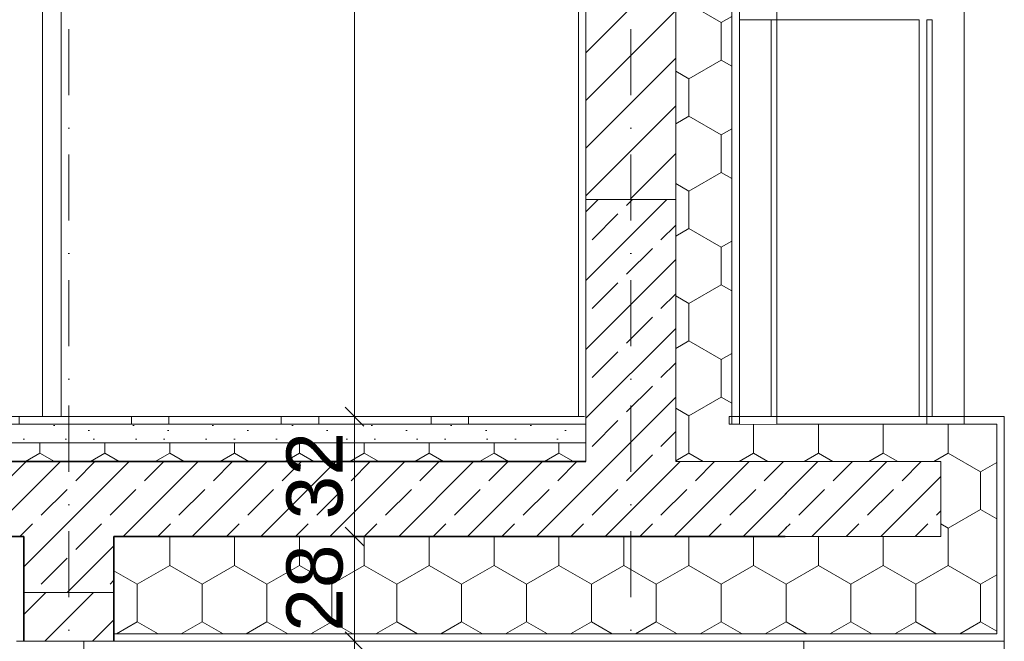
# Model space of a CAD drawing. Header units: millimetres. Extents: x -105953 to -79253, y 14617 to 35617.
# Tile 42 of 48: x -93498 to -90869, y 25448 to 27108. Entities that reach past the tile are written whole.
import ezdxf

# ---------------------------------------------------------------- set-up
doc = ezdxf.new("R2010")
doc.units = ezdxf.units.MM
doc.header["$MEASUREMENT"] = 0
doc.linetypes.add('Kropki i Kreski', pattern=[335.138881, 176.388884, -88.194442, 0, -70.555556])
doc.linetypes.add('Wipeout_Contour', pattern=[1000, 0, -1000])
for name, color, linetype, lineweight in [('Nowe_Konstrukcja - Belki_Nr_pióra__2', 8, 'Continuous', 15), ('Nowe_Konstrukcja - Stropy_Nr_pióra__21', 7, 'Continuous', 20), ('Nowe_Konstrukcja - Stropy_Nr_pióra__3', 7, 'Continuous', 13), ('Nowe_Konstrukcja - Stropy_Nr_pióra__4', 8, 'Continuous', 13), ('Nowe_Konstrukcja - Stropy_Nr_pióra__7', 7, 'Continuous', 35), ('Nowe_Konstrukcja - Ściany zew_Nr_pióra__21', 7, 'Continuous', 20), ('Nowe_Konstrukcja - Ściany zew_Nr_pióra__3', 7, 'Continuous', 13), ('Nowe_Konstrukcja - Ściany zew_Nr_pióra__41', 7, 'Continuous', 13), ('Nowe_Konstrukcja - Ściany zew_Nr_pióra__7', 7, 'Continuous', 35), ('Nowe_Osie_Nr_pióra__4', 8, 'Continuous', 13), ('Nowe_Wymiarowanie - Ogólne_Nr_pióra__42', 8, 'Continuous', 25)]:
    doc.layers.add(name, color=color, linetype=linetype, lineweight=lineweight)
doc.layers.add('Nowe_Konstrukcja - Ściany zew', color=7, linetype='Continuous')
doc.layers.add('Nowe_Wymiarowanie - Ogólne', color=7, linetype='Continuous')
for name, color, linetype, lineweight, true_color in [('Nowe_Konstrukcja - Ściany zew_Nr_pióra__23', 7, 'Continuous', 13, 0x858585), ('Nowe_Konstrukcja - Ściany zew_Nr_pióra__87', 7, 'Continuous', 13, 0x6a6a6a), ('Nowe_Wymiarowanie - Ogólne_Nr_pióra__81', 7, 'Continuous', 13, 0x6a6a6a)]:
    doc.layers.add(name, color=color, linetype=linetype, lineweight=lineweight, true_color=true_color)
doc.styles.add('STYL_AUTOMATYCZNY_1', font='arial.ttf')
doc.dimstyles.new('STYL_AUTOMATYCZNY__1', dxfattribs={"dimtxt": 150, "dimasz": 47.5, "dimexe": 0.18, "dimexo": 0.0625, "dimgap": 0, "dimtad": 1, "dimdec": 0, "dimlfac": 0.1, "dimzin": 0, "dimdsep": 46, "dimtxsty": 'STYL_AUTOMATYCZNY_1', "dimblk": 'ARROWHEAD_6', "dimblk1": 'ARROWHEAD_6', "dimblk2": 'ARROWHEAD_6', "dimcen": 0.09, "dimse1": 1, "dimse2": 1, "dimclrd": 256, "dimclre": 256, "dimclrt": 8, "dimazin": 0, "dimtfac": 1, "dimtdec": 4, "dimtmove": 0, "dimatfit": 3, "dimfxl": 0, "dimtolj": 1, "dimtzin": 0, "dimarcsym": 0})
pattern_1 = [(90, (0, 0), (-173.20508, 0), [100, -200]), (90, (-86.6, 150), (-173.20508, 0), [100, -200]), (150, (-4e-14, 100), (86.60254, 150), [100, -200]), (150, (-173.2, 100), (86.60254, 150), [100, -200]), (210, (0, 0), (-86.60254, 150), [100, -200]), (210, (-173.2, -7e-14), (-86.60254, 150), [100, -200])]
pattern_2 = [(45, (0, 0), (-91.92388, 91.92388), []), (45, (-45.96, 45.96), (-91.92388, 91.92388), [97.5, -32.5])]
pattern_3 = [(45, (0, 0), (-63.63961, 63.63961), [])]

# ---------------------------------------------------------------- blocks, each defined once
blk = doc.blocks.new('*D33')
at = {"layer": 'Nowe_Wymiarowanie - Ogólne_Nr_pióra__81', "color": 251, "linetype": 'Continuous', "lineweight": 13, "true_color": 0x6a6a6a}
for p, q in [((-92650.7, 29047.9), (-92557, 29047.9)), ((-92578.9, 29022.9), (-92628.9, 29072.9)), ((-92603.9, 29047.9), (-92603.9, 26047.9)), ((-92578.9, 26022.9), (-92628.9, 26072.9)), ((-92650.7, 26047.9), (-92557, 26047.9))]:
    blk.add_line(p, q, dxfattribs=at)
at = {"layer": 'Nowe_Wymiarowanie - Ogólne_Nr_pióra__42', "color": 8, "lineweight": 25, "insert": (-92633.9, 27376.3), "char_height": 150, "attachment_point": 7, "rotation": 90, "style": 'STYL_AUTOMATYCZNY_1'}
blk.add_mtext('\\A1;{\\pql;\\fArial|b0|i0|c238|p0;\\W1.000000;300}', dxfattribs=at)
blk = doc.blocks.new('ARROWHEAD_6')
at = {"color": 0, "linetype": 'Continuous', "lineweight": 0}
for p, q in [((0, 0), (-1, 0)), ((-0.5, -0.5), (0.5, 0.5))]:
    blk.add_line(p, q, dxfattribs=at)
blk = doc.blocks.new('*D34')
at = {"layer": 'Nowe_Wymiarowanie - Ogólne_Nr_pióra__81', "color": 251, "linetype": 'Continuous', "lineweight": 13, "true_color": 0x6a6a6a}
for p, q in [((-92578.9, 26022.9), (-92628.9, 26072.9)), ((-92650.7, 26047.9), (-92557, 26047.9)), ((-92603.9, 26047.9), (-92603.9, 25727.9)), ((-92578.9, 25702.9), (-92628.9, 25752.9)), ((-92650.7, 25727.9), (-92557, 25727.9))]:
    blk.add_line(p, q, dxfattribs=at)
at = {"layer": 'Nowe_Wymiarowanie - Ogólne_Nr_pióra__42', "color": 8, "lineweight": 25, "insert": (-92633.9, 25773.5), "char_height": 150, "attachment_point": 7, "rotation": 90, "style": 'STYL_AUTOMATYCZNY_1'}
blk.add_mtext('\\A1;{\\pql;\\fArial|b0|i0|c238|p0;\\W1.000000;32}', dxfattribs=at)
blk = doc.blocks.new('*D35')
at = {"layer": 'Nowe_Wymiarowanie - Ogólne_Nr_pióra__81', "color": 251, "linetype": 'Continuous', "lineweight": 13, "true_color": 0x6a6a6a}
for p, q in [((-92578.9, 25702.9), (-92628.9, 25752.9)), ((-92650.7, 25727.9), (-92557, 25727.9)), ((-92603.9, 25727.9), (-92603.9, 25447.9)), ((-92578.9, 25422.9), (-92628.9, 25472.9)), ((-92650.7, 25447.9), (-92557, 25447.9))]:
    blk.add_line(p, q, dxfattribs=at)
at = {"layer": 'Nowe_Wymiarowanie - Ogólne_Nr_pióra__42', "color": 8, "lineweight": 25, "insert": (-92633.9, 25473.5), "char_height": 150, "attachment_point": 7, "rotation": 90, "style": 'STYL_AUTOMATYCZNY_1'}
blk.add_mtext('\\A1;{\\pql;\\fArial|b0|i0|c238|p0;\\W1.000000;28}', dxfattribs=at)
blk = doc.blocks.new('*D36')
at = {"layer": 'Nowe_Wymiarowanie - Ogólne_Nr_pióra__81', "color": 251, "linetype": 'Continuous', "lineweight": 13, "true_color": 0x6a6a6a}
for p, q in [((-92578.9, 25422.9), (-92628.9, 25472.9)), ((-92650.7, 25447.9), (-92557, 25447.9)), ((-92603.9, 25447.9), (-92603.9, 22447.9)), ((-92578.9, 22422.9), (-92628.9, 22472.9)), ((-92650.7, 22447.9), (-92557, 22447.9))]:
    blk.add_line(p, q, dxfattribs=at)
at = {"layer": 'Nowe_Wymiarowanie - Ogólne_Nr_pióra__42', "color": 8, "lineweight": 25, "insert": (-92633.9, 23776.3), "char_height": 150, "attachment_point": 7, "rotation": 90, "style": 'STYL_AUTOMATYCZNY_1'}
blk.add_mtext('\\A1;{\\pql;\\fArial|b0|i0|c238|p0;\\W1.000000;300}', dxfattribs=at)

msp = doc.modelspace()

# ---------------------------------------------------------------- hatches: boundary and pattern name
at = {"layer": 'Nowe_Konstrukcja - Stropy_Nr_pióra__4', "linetype": 'Continuous', "lineweight": 13}
h = msp.add_hatch(dxfattribs=at)
h.set_pattern_fill('Beton_lekki_0001', color=8, style=0, pattern_type=2)
h.set_pattern_definition([(0, (0, 0), (0, 389.7114), [24.375, -200.625]), (0, (112.5, 194.86), (0, 389.7114), [24.375, -200.625]), (60, (0, 0), (-337.5, 194.8557), [24.375, -200.625]), (60, (225, 0), (-337.5, 194.8557), [24.375, -200.625]), (120, (24.37, 0), (337.5, 194.8557), [24.375, -200.625]), (120, (249.38, 0), (337.5, 194.8557), [24.375, -200.625]), (0, (0, 37.5), (0, 75), [0, -75, 0, -112.5]), (45, (37.5, 37.5), (-53.03301, 53.03301), [0, -56.25, 0, -93.75])])
h.paths.add_polyline_path([(-92006.6, 25977.9), (-92006.6, 26027.9), (-96006.6, 26027.9), (-96006.6, 25977.9)])
h = msp.add_hatch(dxfattribs=at)
h.set_pattern_fill('Styropian_0001', color=8, style=0, pattern_type=2)
h.set_pattern_definition(pattern_1)
h.paths.add_polyline_path([(-92006.6, 25927.9), (-92006.6, 25977.9), (-96006.6, 25977.9), (-96006.6, 25927.9)])
at = {"layer": 'Nowe_Konstrukcja - Ściany zew_Nr_pióra__23', "linetype": 'Continuous', "lineweight": 13, "true_color": 0x858585}
h = msp.add_hatch(dxfattribs=at)
h.set_pattern_fill('Styropian_0001', color=252, style=0, pattern_type=2)
h.set_pattern_definition(pattern_1)
h.paths.add_polyline_path([(-91596.6, 29647.9), (-91746.6, 29647.9), (-91746.6, 26047.9), (-91596.6, 26047.9)])
h = msp.add_hatch(dxfattribs=at)
h.set_pattern_fill('Bloczki_ceramiczne_0001', color=252, style=0, pattern_type=2)
h.set_pattern_definition(pattern_3)
h.paths.add_polyline_path([(-91746.6, 29127.9), (-91986.6, 29127.9), (-91986.6, 26629.5), (-91746.6, 26629.5)])
h = msp.add_hatch(dxfattribs=at)
h.set_pattern_fill('Styropian_0001', color=252, style=0, pattern_type=2)
h.set_pattern_definition(pattern_1)
h.paths.add_polyline_path([(-93246.6, 25467.9), (-91606.6, 25467.9), (-90889, 25467.9), (-90889, 26027.9), (-91604, 26027.9), (-91604, 26047.9), (-91746.6, 26047.9), (-91746.6, 25927.9), (-91039, 25927.9), (-91039, 25727.9), (-91454, 25727.9), (-91606.6, 25727.9), (-93246.6, 25727.9)])
h = msp.add_hatch(dxfattribs=at)
h.set_pattern_fill('Beton_zbrojony_0001', color=252, style=0, pattern_type=2)
h.set_pattern_definition(pattern_2)
h.paths.add_polyline_path([(-91039, 25927.9), (-91454, 25927.9), (-91454, 25727.9), (-91039, 25727.9)])
h = msp.add_hatch(dxfattribs=at)
h.set_pattern_fill('Bloczki_ceramiczne_0001', color=252, style=0, pattern_type=2)
h.set_pattern_definition(pattern_3)
h.paths.add_polyline_path([(-93486.6, 25447.9), (-93246.6, 25447.9), (-93246.6, 25578), (-93486.6, 25578)])

# ---------------------------------------------------------------- linework, layer by layer
at = {"layer": 'Nowe_Konstrukcja - Belki_Nr_pióra__2', "color": 8, "linetype": 'Continuous', "lineweight": 15}
msp.add_line((-91606.6, 25447.9), (-91604, 25447.9), dxfattribs=at)
at = {"layer": 'Nowe_Konstrukcja - Stropy_Nr_pióra__21', "color": 7, "linetype": 'Continuous', "lineweight": 20}
msp.add_line((-93486.6, 25577.9), (-93246.6, 25578), dxfattribs=at)
at = {"layer": 'Nowe_Konstrukcja - Stropy_Nr_pióra__3', "color": 7, "linetype": 'Continuous', "lineweight": 13}
for p, q in [((-96006.6, 26027.9), (-91986.6, 26027.9)), ((-96006.6, 26027.9), (-92006.6, 26027.9)), ((-91004, 26047.9), (-90869.3, 26047.9)), ((-90889, 25467.9), (-90889, 26027.9)), ((-90869.3, 22447.9), (-90869.3, 26047.9)), ((-96006.6, 25977.9), (-91986.6, 25977.9)), ((-96006.6, 25977.9), (-92006.6, 25977.9)), ((-93246.6, 25467.9), (-90889, 25467.9)), ((-93076.6, 25447.9), (-91004, 25447.9)), ((-91604, 25447.9), (-90869.3, 25447.9))]:
    msp.add_line(p, q, dxfattribs=at)
at = {"layer": 'Nowe_Konstrukcja - Stropy_Nr_pióra__7', "color": 7, "linetype": 'Continuous', "lineweight": 35}
for p, q in [((-97746.6, 25727.9), (-93486.6, 25727.9)), ((-93246.6, 25727.9), (-91454, 25727.9))]:
    msp.add_line(p, q, dxfattribs=at)
at = {"layer": 'Nowe_Konstrukcja - Ściany zew_Nr_pióra__21', "color": 7, "linetype": 'Continuous', "lineweight": 20}
for p, q in [((-91746.6, 25927.9), (-91746.6, 29647.9)), ((-91986.6, 25927.9), (-91986.6, 29327.9)), ((-91986.6, 26627.9), (-91746.6, 26627.9)), ((-91746.6, 25927.9), (-91039, 25927.9)), ((-91039, 25927.9), (-91039, 25727.9)), ((-91039, 25727.9), (-91454, 25727.9)), ((-93486.6, 25447.9), (-93246.6, 25447.9))]:
    msp.add_line(p, q, dxfattribs=at)
at = {"layer": 'Nowe_Konstrukcja - Ściany zew_Nr_pióra__3', "color": 7, "linetype": 'Continuous', "lineweight": 13}
for p, q in [((-91746.6, 26047.9), (-91746.6, 29647.9)), ((-91596.6, 26027.9), (-91596.6, 29647.9)), ((-91596.6, 26047.9), (-91596.6, 29647.9)), ((-92006.6, 26047.9), (-92006.6, 29047.9)), ((-93096.6, 25447.9), (-93506.6, 25447.9)), ((-93326.6, 25197.9), (-93326.6, 25447.9)), ((-93246.6, 25447.9), (-93076.6, 25447.9))]:
    msp.add_line(p, q, dxfattribs=at)
at = {"layer": 'Nowe_Konstrukcja - Ściany zew_Nr_pióra__7', "color": 7, "linetype": 'Continuous', "lineweight": 35}
for p, q in [((-97746.6, 25927.9), (-91986.6, 25927.9)), ((-93486.6, 25447.9), (-93486.6, 25727.9)), ((-93246.6, 25447.9), (-93246.6, 25727.9))]:
    msp.add_line(p, q, dxfattribs=at)
at = {"layer": 'Nowe_Konstrukcja - Ściany zew_Nr_pióra__87', "color": 251, "linetype": 'Continuous', "lineweight": 13, "true_color": 0x6a6a6a}
for p, q in [((-90976.6, 33647.9), (-90976.6, 26027.9)), ((-91076.6, 26047.9), (-91076.6, 27107.9)), ((-91076.6, 27107.9), (-91061.6, 27107.9)), ((-91061.6, 27107.9), (-91061.6, 26047.9)), ((-91076.6, 26767.9), (-91076.6, 26747.9)), ((-91076.6, 26047.9), (-91076.6, 26027.9)), ((-91061.6, 26047.9), (-91076.6, 26047.9)), ((-91404.3, 25447.9), (-91404.3, 22297.9))]:
    msp.add_line(p, q, dxfattribs=at)
at = {"layer": 'Nowe_Osie_Nr_pióra__4', "color": 8, "linetype": 'Kropki i Kreski', "lineweight": 13}
for p, q in [((-93366.6, 34123), (-93366.6, 15971.2)), ((-91866.6, 34123), (-91866.6, 19447.9))]:
    msp.add_line(p, q, dxfattribs=at)

# ---------------------------------------------------------------- dimensions: what is measured, and where the dimension line sits
at = {"layer": 'Nowe_Wymiarowanie - Ogólne', "color": 251, "linetype": 'Continuous', "lineweight": 13, "true_color": 0x6a6a6a}
for base, p1, p2, picture, middle in [((-92603.9, 25447.9), (-93486.6, 25727.9), (-93486.6, 25447.9), '*D35', (-92708.9, 25587.7)), ((-92603.9, 22447.9), (-93486.6, 25447.9), (-93489.5, 22447.9), '*D36', (-92708.9, 23947.6))]:
    dim = msp.add_linear_dim(base=base, p1=p1, p2=p2, angle=270, dimstyle='STYL_AUTOMATYCZNY__1', dxfattribs=at)
    dim.commit()
    dim.dimension.update_dxf_attribs({"geometry": picture, "text_midpoint": middle, "dimtype": 160, "text_rotation": 90})

# ---------------------------------------------------------------- wipeouts: each hides what was drawn before it
at = {"color": 254, "linetype": 'Wipeout_Contour', "lineweight": 0, "ltscale": 380917.444905}
msp.add_wipeout([(-91096.6, 27127.9), (-91476.6, 27127.9), (-91476.6, 27107.9), (-91096.6, 27107.9)], dxfattribs=at).dxf.layer = 'Nowe_Konstrukcja - Ściany zew'

# ---------------------------------------------------------------- next in the draw order: wipeouts: each hides what was drawn before it
at = {"color": 254, "linetype": 'Wipeout_Contour', "lineweight": 0, "ltscale": 379709.840079}
msp.add_wipeout([(-91096.6, 26047.9), (-91476.6, 26047.9), (-91476.6, 26027.9), (-91096.6, 26027.9)], dxfattribs=at).dxf.layer = 'Nowe_Konstrukcja - Ściany zew'

# ---------------------------------------------------------------- next in the draw order: wipeouts: each hides what was drawn before it
at = {"color": 254, "linetype": 'Wipeout_Contour', "lineweight": 0, "ltscale": 380313.436108}
msp.add_wipeout([(-91476.6, 27107.9), (-91476.6, 26047.9), (-91096.6, 26047.9), (-91096.6, 27107.9)], dxfattribs=at).dxf.layer = 'Nowe_Konstrukcja - Ściany zew'

# ---------------------------------------------------------------- next in the draw order: wipeouts: each hides what was drawn before it
at = {"color": 254, "linetype": 'Wipeout_Contour', "lineweight": 0, "ltscale": 380917.444995}
msp.add_wipeout([(-91096.6, 27127.9), (-91476.6, 27127.9), (-91476.6, 27107.9), (-91096.6, 27107.9)], dxfattribs=at).dxf.layer = 'Nowe_Konstrukcja - Ściany zew'

# ---------------------------------------------------------------- next in the draw order: linework, layer by layer
at = {"layer": 'Nowe_Konstrukcja - Ściany zew_Nr_pióra__87', "color": 251, "linetype": 'Continuous', "lineweight": 13, "true_color": 0x6a6a6a}
msp.add_line((-91096.6, 26047.9), (-91096.6, 27107.9), dxfattribs=at)

# ---------------------------------------------------------------- next in the draw order: wipeouts: each hides what was drawn before it
at = {"color": 254, "linetype": 'Wipeout_Contour', "lineweight": 0, "ltscale": 381071.918423}
msp.add_wipeout([(-91491.6, 27107.9), (-91491.6, 26047.9), (-91476.6, 26047.9), (-91476.6, 27107.9)], dxfattribs=at).dxf.layer = 'Nowe_Konstrukcja - Ściany zew'

# ---------------------------------------------------------------- next in the draw order: linework, layer by layer
at = {"layer": 'Nowe_Konstrukcja - Ściany zew_Nr_pióra__87', "color": 251, "linetype": 'Continuous', "lineweight": 13, "true_color": 0x6a6a6a}
for p, q in [((-91476.6, 27107.9), (-91476.6, 27127.9)), ((-91476.6, 27107.9), (-91476.6, 27127.9)), ((-91096.6, 27107.9), (-91476.6, 27107.9))]:
    msp.add_line(p, q, dxfattribs=at)

# ---------------------------------------------------------------- next in the draw order: wipeouts: each hides what was drawn before it
at = {"color": 254, "linetype": 'Wipeout_Contour', "lineweight": 0, "ltscale": 380633.057412}
msp.add_wipeout([(-91576.6, 26047.9), (-91576.6, 26027.9), (-91476.6, 26027.9), (-91476.6, 26047.9)], dxfattribs=at).dxf.layer = 'Nowe_Konstrukcja - Ściany zew'

# ---------------------------------------------------------------- next in the draw order: linework, layer by layer
at = {"layer": 'Nowe_Konstrukcja - Stropy_Nr_pióra__3', "color": 7, "linetype": 'Continuous', "lineweight": 13}
msp.add_line((-91596.6, 26027.9), (-90889, 26027.9), dxfattribs=at)

# ---------------------------------------------------------------- next in the draw order: wipeouts: each hides what was drawn before it
at = {"color": 254, "linetype": 'Wipeout_Contour', "lineweight": 0, "ltscale": 381264.000391}
msp.add_wipeout([(-91576.6, 26047.9), (-91491.6, 26047.9), (-91491.6, 27107.9), (-91576.6, 27107.9)], dxfattribs=at).dxf.layer = 'Nowe_Konstrukcja - Ściany zew'

# ---------------------------------------------------------------- next in the draw order: hatches: boundary and pattern name
at = {"layer": 'Nowe_Konstrukcja - Ściany zew_Nr_pióra__23', "linetype": 'Continuous', "lineweight": 13, "true_color": 0x858585}
h = msp.add_hatch(dxfattribs=at)
h.set_pattern_fill('Beton_zbrojony_0001', color=252, style=0, pattern_type=2)
h.set_pattern_definition(pattern_2)
h.paths.add_polyline_path([(-97986.6, 25927.9), (-97986.6, 25727.9), (-93486.6, 25727.9), (-93486.6, 25577.9), (-93246.6, 25577.9), (-93246.6, 25727.9), (-91450.9, 25727.9), (-91450.9, 25927.9), (-91746.6, 25927.9), (-91746.6, 26627.9), (-91986.6, 26627.9), (-91986.6, 25927.9)])

# ---------------------------------------------------------------- next in the draw order: linework, layer by layer
at = {"layer": 'Nowe_Konstrukcja - Stropy_Nr_pióra__3', "color": 7, "linetype": 'Continuous', "lineweight": 13}
for p, q in [((-91576.6, 26047.9), (-91576.6, 29647.9)), ((-91596.6, 26047.9), (-91004, 26047.9)), ((-91596.6, 26047.9), (-91576.6, 26047.9))]:
    msp.add_line(p, q, dxfattribs=at)
at = {"layer": 'Nowe_Konstrukcja - Ściany zew_Nr_pióra__87', "color": 251, "linetype": 'Continuous', "lineweight": 13, "true_color": 0x6a6a6a}
msp.add_line((-91476.6, 27107.9), (-91576.6, 27107.9), dxfattribs=at)

# ---------------------------------------------------------------- next in the draw order: wipeouts: each hides what was drawn before it
at = {"color": 254, "linetype": 'Wipeout_Contour', "lineweight": 0, "ltscale": 389044.720025}
msp.add_wipeout([(-93437.1, 26047.9), (-93387.1, 26047.9), (-93387.1, 28097.9), (-93437.1, 28097.9)], dxfattribs=at).dxf.layer = 'Nowe_Konstrukcja - Ściany zew'
at = {"color": 254, "linetype": 'Wipeout_Contour', "lineweight": 0, "ltscale": 381431.164446}
msp.add_wipeout([(-91576.6, 26767.9), (-91576.6, 26747.9), (-91476.6, 26747.9), (-91476.6, 26767.9)], dxfattribs=at).dxf.layer = 'Nowe_Konstrukcja - Ściany zew'

# ---------------------------------------------------------------- next in the draw order: hatches: boundary and pattern name
at = {"layer": 'Nowe_Konstrukcja - Ściany zew_Nr_pióra__23', "linetype": 'Continuous', "lineweight": 13, "true_color": 0x858585}
h = msp.add_hatch(dxfattribs=at)
h.set_pattern_fill('Styropian_0001', color=252, style=0, pattern_type=2)
h.set_pattern_definition(pattern_1)
h.paths.add_polyline_path([(-91866.6, 25727.9), (-93246.6, 25727.9), (-93246.6, 25578), (-93246.6, 25467.9), (-91866.6, 25467.9), (-90889, 25467.9), (-90889, 26027.9), (-91596.6, 26027.9), (-91604, 26027.9), (-91604, 26047.9), (-91596.6, 26047.9), (-91596.6, 28590.2), (-91596.6, 29647.9), (-91596.6, 32628.6), (-91106.6, 32627.9), (-91106.6, 32925.6), (-91106.6, 33647.9), (-91246.6, 33647.9), (-91246.6, 32925.6), (-91596.6, 32925.6), (-91746.6, 32925.6), (-91746.6, 29647.9), (-91746.6, 28590.2), (-91746.6, 26629.5), (-91746.6, 26047.9), (-91746.6, 25927.9), (-91039, 25927.9), (-91039, 25727.9), (-91454, 25727.9), (-91606.6, 25727.9)])

# ---------------------------------------------------------------- next in the draw order: linework, layer by layer
at = {"layer": 'Nowe_Konstrukcja - Ściany zew_Nr_pióra__3', "color": 7, "linetype": 'Continuous', "lineweight": 13}
msp.add_line((-91576.6, 26407.9), (-91576.6, 29477.9), dxfattribs=at)
at = {"layer": 'Nowe_Konstrukcja - Ściany zew_Nr_pióra__41', "color": 7, "linetype": 'Continuous', "lineweight": 13, "flags": 128}
msp.add_lwpolyline([(-91746.6, 29647.9), (-91746.6, 28590.2), (-91746.6, 26629.5), (-91746.6, 26047.9), (-91746.6, 25927.9), (-91039, 25927.9), (-91039, 25727.9), (-91454, 25727.9), (-91606.6, 25727.9), (-91866.6, 25727.9), (-93246.6, 25727.9), (-93246.6, 25578), (-93246.6, 25467.9), (-91866.6, 25467.9), (-90889, 25467.9), (-90889, 26027.9), (-91596.6, 26027.9), (-91604, 26027.9), (-91604, 26047.9), (-91596.6, 26047.9), (-91596.6, 28590.2), (-91596.6, 29647.9)], dxfattribs=at)
at = {"layer": 'Nowe_Konstrukcja - Ściany zew_Nr_pióra__87', "color": 251, "linetype": 'Continuous', "lineweight": 13, "true_color": 0x6a6a6a}
for p, q in [((-93387.1, 26047.9), (-93387.1, 28147.9)), ((-91476.6, 26767.9), (-91476.6, 26747.9))]:
    msp.add_line(p, q, dxfattribs=at)

# ---------------------------------------------------------------- next in the draw order: dimensions: what is measured, and where the dimension line sits
at = {"layer": 'Nowe_Wymiarowanie - Ogólne', "color": 251, "linetype": 'Continuous', "lineweight": 13, "true_color": 0x6a6a6a}
dim = msp.add_linear_dim(base=(-92603.9, 26047.9), p1=(-92006.6, 29047.9), p2=(-93387.1, 26047.9), angle=270, dimstyle='STYL_AUTOMATYCZNY__1', dxfattribs=at)
dim.commit()
dim.dimension.update_dxf_attribs({"geometry": '*D33', "text_midpoint": (-92708.9, 27547.6), "dimtype": 160, "text_rotation": 90})

# ---------------------------------------------------------------- next in the draw order: wipeouts: each hides what was drawn before it
at = {"color": 254, "linetype": 'Wipeout_Contour', "lineweight": 0, "ltscale": 583903.194877}
msp.add_wipeout([(-93437.1, 26197.9), (-93437.1, 27987.9), (-93517.1, 27987.9), (-93517.1, 26927.9), (-93517.1, 26777.9), (-93517.1, 26197.9)], dxfattribs=at).dxf.layer = 'Nowe_Konstrukcja - Ściany zew'

# ---------------------------------------------------------------- next in the draw order: wipeouts: each hides what was drawn before it
at = {"color": 254, "linetype": 'Wipeout_Contour', "lineweight": 0, "ltscale": 584762.470086}
msp.add_wipeout([(-94337.1, 26047.9), (-93437.1, 26047.9), (-93437.1, 26197.9), (-93517.1, 26197.9), (-94257.1, 26197.9), (-94337.1, 26197.9)], dxfattribs=at).dxf.layer = 'Nowe_Konstrukcja - Ściany zew'
at = {"color": 254, "linetype": 'Wipeout_Contour', "lineweight": 0, "ltscale": 380633.057373}
msp.add_wipeout([(-91576.6, 26047.9), (-91576.6, 26027.9), (-91476.6, 26027.9), (-91476.6, 26047.9)], dxfattribs=at).dxf.layer = 'Nowe_Konstrukcja - Ściany zew'

# ---------------------------------------------------------------- next in the draw order: hatches: boundary and pattern name
at = {"layer": 'Nowe_Konstrukcja - Stropy_Nr_pióra__4', "linetype": 'Continuous', "lineweight": 13}
h = msp.add_hatch(dxfattribs=at)
h.set_pattern_fill('POSADZKA_Z_MOZAIKI_KAMIE_14', color=8, style=0, pattern_type=2)
h.set_pattern_definition([(0, (0, 0), (0, 400), [100, -300]), (0, (0, 100), (0, 400), [100, -300]), (90, (0, 0), (-400, 0), [100, -300]), (90, (100, 0), (-400, 0), [100, -300]), (0, (200, 200), (0, 400), [100, -300]), (0, (200, 300), (0, 400), [100, -300]), (90, (200, 200), (-400, 0), [100, -300]), (90, (300, 200), (-400, 0), [100, -300]), (45, (100, 100), (-200, 200), [141.42136, -141.42136]), (315, (100, 0), (200, 200), [141.42136, -141.42136])])
h.paths.add_polyline_path([(-92006.6, 26027.9), (-92006.6, 26047.9), (-96006.6, 26047.9), (-96006.6, 26027.9)])

# ---------------------------------------------------------------- next in the draw order: linework, layer by layer
at = {"layer": 'Nowe_Konstrukcja - Ściany zew_Nr_pióra__3', "color": 7, "linetype": 'Continuous', "lineweight": 13}
for p, q in [((-91576.6, 26027.9), (-91576.6, 28397.9)), ((-93437.1, 26197.9), (-93437.1, 27987.9)), ((-93437.1, 26047.9), (-93437.1, 26197.9)), ((-96006.6, 26047.9), (-91990.3, 26047.9))]:
    msp.add_line(p, q, dxfattribs=at)
at = {"layer": 'Nowe_Konstrukcja - Ściany zew_Nr_pióra__87', "color": 251, "linetype": 'Continuous', "lineweight": 13, "true_color": 0x6a6a6a}
for p, q in [((-91491.6, 26047.9), (-91491.6, 27107.9)), ((-91476.6, 27107.9), (-91476.6, 26047.9)), ((-91476.6, 26047.9), (-91576.6, 26047.9)), ((-91476.6, 26047.9), (-91476.6, 26027.9)), ((-91096.6, 26047.9), (-91476.6, 26047.9)), ((-91476.6, 26027.9), (-91476.6, 26047.9))]:
    msp.add_line(p, q, dxfattribs=at)

# ---------------------------------------------------------------- next in the draw order: dimensions: what is measured, and where the dimension line sits
at = {"layer": 'Nowe_Wymiarowanie - Ogólne', "color": 251, "linetype": 'Continuous', "lineweight": 13, "true_color": 0x6a6a6a}
dim = msp.add_linear_dim(base=(-92603.9, 25727.9), p1=(-93387.1, 26047.9), p2=(-93486.6, 25727.9), angle=270, dimstyle='STYL_AUTOMATYCZNY__1', dxfattribs=at)
dim.commit()
dim.dimension.update_dxf_attribs({"geometry": '*D34', "text_midpoint": (-92708.9, 25887.7), "dimtype": 160, "text_rotation": 90})

doc.saveas('drawing.dxf')
